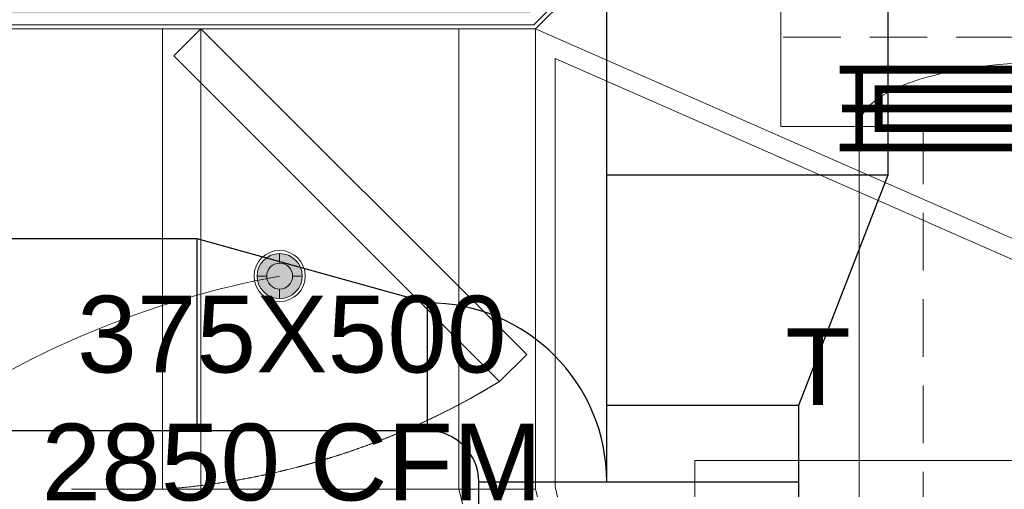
# Model space of a CAD drawing. Header units: millimetres. Extents: x -125266 to 274256, y -711690 to -301689.
# Tile 247 of 256: x -58585 to -56661, y -347562 to -346644. Entities that reach past the tile are written whole.
import ezdxf

# ---------------------------------------------------------------- set-up
doc = ezdxf.new("R2010")
doc.units = ezdxf.units.MM
doc.linetypes.add('HIDDEN', pattern=[0.375, 0.25, -0.125])
doc.linetypes.add('HIDDEN2', pattern=[0.1875, 0.125, -0.0625])
for name, color, linetype, lineweight in [('ARCH', 7, 'Continuous', 0), ('CEILING', 8, 'Continuous', 5), ('CEILING LVL', 8, 'Continuous', 5), ('Counter Top', 8, 'Continuous', 5), ('Equipment', 8, 'Continuous', 0), ('Finished Line', 7, 'Continuous', 0), ('Furniture', 8, 'Continuous', 5), ('Human', 7, 'Continuous', 0), ('Legend', 5, 'Continuous', 0), ('LIGHT', 173, 'Continuous', 5), ('MEPTEK -VCD', 5, 'Continuous', 25), ('MEPTEK HVAC-Kitchen Fresh Air Duct', 3, 'Continuous', 30), ('MEPTEK SA DUCT', 6, 'Continuous', 9), ('MEPTEK-TEXT1', 7, 'Continuous', 30), ('S-COLS', 52, 'Continuous', 9)]:
    doc.layers.add(name, color=color, linetype=linetype, lineweight=lineweight)
doc.layers.add('Light Equipment', color=8, linetype='Continuous')
doc.styles.add('SA-DESIGN', font='arial.ttf')
doc.styles.add('SAN-3', font='arial.ttf')
doc.styles.get("Standard").update_dxf_attribs({"font": 'ARIALN.TTF'})

# ---------------------------------------------------------------- blocks, each defined once
blk = doc.blocks.new('A$Cd8c23d55')
at = {"layer": 'LIGHT'}
h = blk.add_hatch(color=20, dxfattribs=at)
h.dxf.hatch_style = 1
h.set_gradient(color1=(255, 63, 0), one_color=1, tint=1, name='SPHERICAL')
edge = h.paths.add_edge_path()
edge.add_arc((50, 50), 44, 0, 360)
for p, q in [((50, 75.33268260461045), (50, 94)), ((24.66731739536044, 50), (6, 50)), ((75.33268260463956, 50), (94, 50)), ((50, 24.66731739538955), (50, 6))]:
    blk.add_line(p, q, dxfattribs=at)
for radius in [50, 44, 25.33268260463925]:
    blk.add_circle((50, 50), radius, dxfattribs=at)
blk = doc.blocks.new('MESH JALI CEILING')
at = {"layer": 'CEILING'}
blk.add_lwpolyline([(-16028.6448691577, -313303.1163552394, -0.05438258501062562), (-15573.25976893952, -308738.7406524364), (-17914.72140670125, -307708.7467052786), (-17914.7214066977, -308608.7467052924, -0.1206273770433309), (-17900.73425394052, -309936.3927286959, 0.1511955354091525), (-18106.63561430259, -312326.5646439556), (-16028.6448691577, -313303.1163552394)], format="xyb", dxfattribs=at)
blk.add_lwpolyline([(-16067.11402405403, -313243.0507344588, -0.0533022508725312), (-15616.79665311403, -308761.1031889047), (-17876.72140670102, -307766.9767937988), (-17876.7214066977, -308603.9760929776, -0.1204654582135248), (-17864.41450945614, -309947.957088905, 0.150192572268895), (-18073.4422716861, -312300.1768125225)], format="xyb", close=True, dxfattribs=at)
blk = doc.blocks.new('A$C351f6d2d')
at = {"layer": 'CEILING LVL'}
blk.add_lwpolyline([(0, 282.6829318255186), (914.9308940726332, 282.6829318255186), (914.9308940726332, 0), (0, 0)], close=True, dxfattribs=at)
at = {"layer": 'CEILING LVL', "insert": (911.1240956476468, 219.1912614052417), "char_height": 150, "width": 1654.131592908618, "attachment_point": 2, "style": 'SAN-3'}
blk.add_mtext('{\\W0.8;+3585MM}', dxfattribs=at)
blk = doc.blocks.new('R87')
at = {"layer": 'Human'}
for p, q in [((-200.5077711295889, 798.3919176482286), (-258.1470466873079, 779.1952394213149)), ((-63.6144916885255, 788.793578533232), (-200.5077711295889, 798.3919176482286)), ((-258.1470466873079, 779.1952394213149), (-289.3683209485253, 728.8039590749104)), ((20.44278516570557, 769.596900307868), (-63.6144916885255, 788.793578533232)), ((54.0656958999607, 748.0006373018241), (20.44278516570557, 769.596900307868)), ((85.28697016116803, 685.6114330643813), (54.0656958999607, 748.0006373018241)), ((68.4755149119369, 748.0006395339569), (133.3196989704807, 755.1993935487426)), ((133.3196989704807, 755.1993935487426), (142.9262464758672, 738.4023000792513)), ((-289.3683209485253, 728.8039590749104), (-274.9585020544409, 692.8101873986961)), ((142.9262464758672, 738.4023000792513), (133.3196989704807, 724.004792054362)), ((133.3196989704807, 724.004792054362), (166.9426098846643, 721.6052066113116)), ((166.9426098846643, 721.6052066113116), (171.7458818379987, 712.0068671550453)), ((-274.9585020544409, 692.8101873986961), (-246.1388642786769, 673.6135091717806)), ((171.7458818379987, 712.0068671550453), (164.5409721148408, 709.6072817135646)), ((164.5409721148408, 709.6072817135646), (200.5655207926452, 702.4085276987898)), ((200.5655207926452, 695.2097736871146), (188.557339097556, 680.8122656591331)), ((200.5655207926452, 702.4085276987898), (200.5655207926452, 695.2097736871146)), ((-246.1388642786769, 673.6135091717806), (-190.9012252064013, 690.410602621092)), ((-205.3110440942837, 668.8143396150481), (-210.1143170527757, 604.0255506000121)), ((-190.9012252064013, 690.410602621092), (-205.3110440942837, 668.8143396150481)), ((94.89351609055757, 654.4168309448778), (85.28697016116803, 685.6114330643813)), ((188.557339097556, 680.8122656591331), (207.7704305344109, 671.2139262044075)), ((207.7704305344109, 671.2139262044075), (202.9671585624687, 654.4168327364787)), ((121.3115173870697, 628.0213983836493), (94.89351609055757, 654.4168309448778)), ((169.3442476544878, 654.4168327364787), (128.5164270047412, 652.0172472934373)), ((128.5164270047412, 652.0172472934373), (140.5246087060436, 635.2201538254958)), ((202.9671585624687, 654.4168327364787), (169.3442476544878, 654.4168327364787)), ((154.9344281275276, 589.6280419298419), (121.3115173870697, 628.0213983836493)), ((140.5246087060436, 635.2201538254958), (169.3442476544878, 632.8205683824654)), ((171.7458818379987, 620.8226457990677), (147.7295184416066, 613.623891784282)), ((169.3442476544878, 632.8205683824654), (171.7458818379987, 620.8226457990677)), ((-210.1143170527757, 604.0255506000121), (-193.3028616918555, 546.435515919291)), ((-154.8766779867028, 601.625965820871), (-190.9012252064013, 500.843405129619)), ((174.1475199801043, 520.0400833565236), (154.9344281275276, 589.6280419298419)), ((-190.9012252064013, 529.6384224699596), (-224.5241359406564, 450.4521247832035)), ((-50.10673835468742, 526.30856436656), (-95.52899422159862, 496.8933650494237)), ((-16.46062375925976, 535.5533420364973), (-50.10673835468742, 526.30856436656)), ((28.12047895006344, 527.9894325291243), (-16.46062375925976, 535.5533420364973)), ((51.67275860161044, 522.1063930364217), (28.12047895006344, 527.9894325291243)), ((91.20694526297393, 517.9042217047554), (51.67275860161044, 522.1063930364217)), ((128.5164270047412, 481.6467271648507), (80.48369661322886, 515.240914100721)), ((129.8999787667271, 500.2551013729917), (91.20694526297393, 517.9042217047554)), ((188.5573388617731, 448.0525400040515), (174.1475199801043, 520.0400833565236)), ((-190.9012252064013, 500.843405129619), (-193.3028616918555, 368.8662423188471)), ((-95.52899422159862, 496.8933650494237), (-116.5578144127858, 448.1481753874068)), ((155.9757178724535, 483.4464160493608), (129.8999787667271, 500.2551013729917)), ((142.9262464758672, 440.8537862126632), (128.5164270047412, 481.6467271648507)), ((167.751856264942, 454.0312148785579), (155.9757178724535, 483.4464160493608)), ((-224.5241359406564, 450.4521247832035), (-226.9257724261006, 380.8641662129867)), ((-116.5578144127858, 448.1481753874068), (-121.604733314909, 396.0412493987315)), ((147.7295184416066, 390.4625058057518), (142.9262464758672, 440.8537862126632)), ((173.6399283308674, 440.58426773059), (167.751856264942, 454.0312148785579)), ((181.2103038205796, 433.0203582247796), (173.6399283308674, 440.58426773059)), ((203.0802771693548, 422.0947123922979), (181.2103038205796, 433.0203582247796)), ((208.9683492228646, 408.6477633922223), (203.0802771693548, 422.0947123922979)), ((-121.604733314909, 396.0412493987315), (-100.5759102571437, 364.945181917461)), ((142.9262464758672, 359.2679019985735), (147.7295184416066, 390.4625058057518)), ((182.0514569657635, 375.8708277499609), (194.6687485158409, 390.99864491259)), ((194.6687485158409, 390.99864491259), (206.4448897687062, 399.4029875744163)), ((206.4448897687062, 399.4029875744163), (208.9683492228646, 408.6477633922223)), ((-226.9257724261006, 380.8641662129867), (-238.9339548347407, 308.8766228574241)), ((-193.3028616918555, 368.8662423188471), (-186.0979522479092, 227.2907403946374)), ((-100.5759102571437, 364.945181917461), (-72.81786485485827, 333.8491125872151)), ((123.7131550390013, 332.8724713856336), (142.9262464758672, 359.2679019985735)), ((171.7458834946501, 328.0733010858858), (181.3524294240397, 378.4645814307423)), ((176.1633849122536, 355.7004042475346), (182.0514569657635, 375.8708277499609)), ((-72.81786485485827, 333.8491125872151), (-33.28368106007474, 289.3060961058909)), ((135.7213367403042, 328.0733005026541), (123.7131550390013, 332.8724713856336)), ((163.5460933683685, 326.2852030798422), (176.1633849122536, 355.7004042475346)), ((-238.9339548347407, 308.8766228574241), (-231.7290453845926, 258.4853425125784)), ((142.9262464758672, 316.0753779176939), (135.7213367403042, 328.0733005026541)), ((135.7213367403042, 301.6778675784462), (142.9262464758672, 316.0753779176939)), ((139.993810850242, 302.7530432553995), (163.5460933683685, 326.2852030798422)), ((154.9344281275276, 246.4874186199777), (171.7458834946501, 328.0733010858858)), ((-33.28368106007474, 289.3060961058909), (1.203586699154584, 274.1782789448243)), ((1.203586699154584, 274.1782789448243), (49.14930200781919, 285.1039247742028)), ((49.14930200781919, 285.1039247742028), (94.57155786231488, 295.1891356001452)), ((94.57155786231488, 295.1891356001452), (139.993810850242, 302.7530432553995)), ((183.7540659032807, 284.8807750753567), (224.5818860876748, 287.2803598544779)), ((224.5818860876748, 287.2803598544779), (250.9998873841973, 265.684096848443)), ((-231.7290453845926, 258.4853425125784), (-186.0979522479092, 217.6924012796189)), ((250.9998873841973, 265.684096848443), (260.6064333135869, 236.8890795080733)), ((114.1066079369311, 181.6986296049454), (154.9344281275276, 246.4874186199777)), ((260.6064333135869, 236.8890795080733), (250.9998873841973, 200.8953078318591)), ((-186.0979522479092, 227.2907403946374), (-123.6554037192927, 112.1106710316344)), ((66.0738783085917, 47.32188201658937), (114.1066079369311, 181.6986296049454)), ((193.3606118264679, 179.2990448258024), (130.9180633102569, 174.4998752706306)), ((229.3851590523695, 181.6986296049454), (193.3606118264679, 179.2990448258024)), ((250.9998873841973, 200.8953078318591), (229.3851590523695, 181.6986296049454)), ((123.7131538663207, 107.3115014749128), (104.5000620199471, 131.3073492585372)), ((-123.6554037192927, 112.1106710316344), (-75.62267409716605, 66.51856024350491)), ((114.1066079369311, 88.11482324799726), (123.7131538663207, 107.3115014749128)), ((128.5164268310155, 97.71316236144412), (147.7295186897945, 107.3115014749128)), ((147.7295186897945, 107.3115014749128), (152.5327916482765, 121.7090101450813)), ((152.5327916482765, 121.7090101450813), (176.5491564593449, 121.7090101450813)), ((188.5573388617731, 104.9119166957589), (171.7458834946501, 88.11482324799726)), ((176.5491564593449, 121.7090101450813), (188.5573388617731, 104.9119166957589)), ((-116.4504942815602, 92.91399280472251), (-87.6308564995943, 37.72354290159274)), ((97.29515256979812, 35.32395812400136), (114.1066079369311, 88.11482324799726)), ((171.7458834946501, 88.11482324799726), (150.131155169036, 71.31772979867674)), ((181.3524294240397, 97.71316236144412), (174.1475199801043, 97.71316236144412)), ((181.3524294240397, 71.31772979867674), (181.3524294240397, 97.71316236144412)), ((147.7295186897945, 54.52063635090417), (126.1147903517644, 40.12312768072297)), ((150.131155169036, 71.31772979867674), (147.7295186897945, 54.52063635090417)), ((157.3360646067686, 71.31772979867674), (181.3524294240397, 71.31772979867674)), ((-87.6308564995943, 37.72354290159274), (-20.38503502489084, 6.528940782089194)), ((58.86896886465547, 8.92852556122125), (97.29515256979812, 35.32395812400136)), ((126.1147903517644, 40.12312768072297), (90.0902431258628, 32.92437334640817)), ((-20.38503502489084, 6.528940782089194), (58.86896886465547, 8.92852556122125))]:
    blk.add_line(p, q, dxfattribs=at)
blk = doc.blocks.new('A$C2920340E')
at = {"layer": 'Equipment'}
for p, q in [((-40.62132469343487, 526.522061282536), (-183.3710392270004, 526.522061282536)), ((-183.3710392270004, 526.522061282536), (-183.3710392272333, 334.5224447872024)), ((-40.62132469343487, 334.5224447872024), (-40.62132469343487, 526.522061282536)), ((-183.3710392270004, 501.5221112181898), (-40.62132469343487, 501.5221112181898)), ((-183.170755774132, 498.4035422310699), (-40.62132469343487, 498.4035422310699)), ((-155.7460944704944, 476.522161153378), (-152.6211007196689, 489.0221361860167)), ((-77.62125070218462, 489.0221361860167), (-152.6211007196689, 489.0221361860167)), ((-74.49625695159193, 476.522161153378), (-77.62125070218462, 489.0221361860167)), ((-164.6210767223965, 476.522161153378), (-164.6210767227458, 340.772432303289)), ((-164.6210767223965, 476.522161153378), (-155.7460944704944, 476.522161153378)), ((-155.7460944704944, 476.522161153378), (-155.7460944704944, 464.0221861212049)), ((-155.7460944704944, 473.3971673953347), (-74.49625695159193, 473.3971673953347)), ((-155.7460944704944, 464.0221861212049), (-74.49625695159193, 464.0221861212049)), ((-74.49625695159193, 464.0221861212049), (-74.49625695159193, 476.522161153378)), ((-74.49625695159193, 476.522161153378), (-65.62127469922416, 476.522161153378)), ((-65.62127469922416, 476.522161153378), (-65.62127469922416, 340.772432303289)), ((-65.62127469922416, 476.522161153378), (-40.62132469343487, 476.522161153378)), ((-65.6212746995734, 423.3972672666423), (-65.62127469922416, 476.522161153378)), ((-53.12129969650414, 470.2721736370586), (-40.62132469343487, 470.2721736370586)), ((-53.12129969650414, 429.6472547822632), (-53.12129969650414, 470.2721736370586)), ((-40.62132469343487, 476.522161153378), (-40.62132469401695, 423.3972672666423)), ((-40.62132469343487, 470.2721736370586), (-40.62132469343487, 429.6472547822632)), ((119.379761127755, 124.855578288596), (119.379761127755, 465.214897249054)), ((121.919756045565, 124.855578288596), (121.9197560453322, 465.214897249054)), ((355.5992884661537, 465.214897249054), (121.9197560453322, 465.214897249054)), ((355.5992884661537, 105.3200676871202), (355.5992884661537, 465.214897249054)), ((-10.15997967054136, 445.6793866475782), (-10.15997967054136, 124.855578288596)), ((355.5992884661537, 445.6793866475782), (-10.15997967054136, 445.6793866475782)), ((355.5992884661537, 124.855578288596), (355.5992884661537, 445.6793866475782)), ((-40.62132469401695, 423.3972672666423), (-65.6212746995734, 423.3972672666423)), ((-40.62132469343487, 429.6472547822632), (-53.12129969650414, 429.6472547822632)), ((342.8993138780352, 433.382503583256), (261.6194765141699, 433.382503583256)), ((261.6194765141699, 433.382503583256), (261.6194765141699, 400.3625696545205)), ((342.8993138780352, 400.3625696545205), (342.8993138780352, 433.382503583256)), ((261.6194765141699, 400.3625696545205), (342.8993138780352, 400.3625696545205)), ((-10.15997967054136, 368.5301759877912), (121.9197560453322, 368.5301759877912)), ((355.5992884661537, 368.5301759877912), (121.9197560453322, 368.5301759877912)), ((-164.6210767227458, 347.0224198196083), (-65.6212746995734, 347.0224198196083)), ((-10.15997967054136, 363.6151005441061), (-10.15997967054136, 105.3200676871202)), ((134.6197306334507, 358.8439495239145), (134.6197306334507, 143.7959736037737)), ((342.8993138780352, 358.8439495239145), (134.6197306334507, 358.8439495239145)), ((342.8993138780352, 347.5018759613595), (134.6197306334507, 347.5018759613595)), ((342.8993138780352, 143.7959736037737), (342.8993138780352, 358.8439495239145)), ((-183.3710392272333, 334.5224447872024), (-40.62132469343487, 334.5224447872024)), ((-183.3710392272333, 334.5224447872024), (-40.62132469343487, 334.5224447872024)), ((-164.6210767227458, 340.772432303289), (-65.62127469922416, 340.772432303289)), ((121.9197560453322, 343.295141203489), (134.6197306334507, 343.295141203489)), ((342.8993138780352, 330.0524819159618), (134.6197306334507, 330.0524819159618)), ((342.8993138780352, 343.295141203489), (355.5992884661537, 343.295141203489)), ((-10.15997967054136, 315.6292412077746), (121.9197560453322, 315.6292412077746)), ((20.31995934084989, 270.260809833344), (20.31995934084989, 168.661013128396)), ((91.43981703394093, 270.260809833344), (20.31995934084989, 270.260809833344)), ((91.43981703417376, 168.661013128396), (91.43981703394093, 270.260809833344)), ((-10.15997967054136, 212.2573803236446), (121.9197560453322, 212.2573803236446)), ((20.31995934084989, 168.661013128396), (91.43981703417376, 168.661013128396)), ((134.6197306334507, 143.7959736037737), (342.8993138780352, 143.7959736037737)), ((-5.079989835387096, 119.7755884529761), (114.2997712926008, 119.7755884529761)), ((126.9997458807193, 119.7755884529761), (285.7459839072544, 119.7755884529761)), ((285.7459839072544, 119.7755884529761), (285.7459839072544, 132.8626254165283)), ((285.7459839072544, 132.8626254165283), (325.9116325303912, 132.8626254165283)), ((325.9116325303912, 119.7755884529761), (325.9116325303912, 132.8626254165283)), ((325.9116325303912, 119.7755884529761), (350.5192986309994, 119.7755884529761)), ((-10.15997967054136, 105.3200676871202), (355.5992884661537, 105.3200676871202)), ((0, -166.721615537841), (0, 105.3200676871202)), ((345.4393087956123, -166.721615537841), (345.4393087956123, 105.3200676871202)), ((0, -166.721615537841), (345.4393087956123, -166.721615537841))]:
    blk.add_line(p, q, dxfattribs=at)
for centre, start, end in [((-5.079989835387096, 124.855578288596), 180, 270), ((114.2997712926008, 124.855578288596), 270, 0), ((126.9997458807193, 124.855578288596), 180, 270), ((350.5192986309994, 124.855578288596), 270, 0)]:
    blk.add_arc(centre, 5.079989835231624, start, end, dxfattribs=at)
at = {"xscale": -0.75164849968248, "yscale": 0.75164849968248, "zscale": 0.75164849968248, "rotation": 269.9582090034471}
blk.add_blockref('R87', (-114.1623967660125, -420.9871181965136), dxfattribs=at)
blk = doc.blocks.new('ARCH')
at = {"layer": 'Legend', "ltscale": 15}
h = blk.add_hatch(dxfattribs=at)
h.set_pattern_fill('SACNCR', color=8, scale=25, style=0)
h.set_pattern_definition([(45, (7.275957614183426e-12, 0), (-42.09495056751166, 42.09495056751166), []), (45, (42.09500000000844, 0), (-42.09495056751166, 42.09495056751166), [0, -59.53125])])
h.paths.add_polyline_path([(-61250.0878405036, -341786.991302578), (-61250.0878405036, -342091.0795393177), (-61250.08347718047, -342091.0795400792), (-61250.09220382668, -342141.0795393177), (-61250.08784050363, -344307.9437217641), (-61181.17636021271, -344307.9437217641), (-61181.17635837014, -344307.9170624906), (-61169.14581468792, -344307.917891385), (-60630.75290619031, -344307.9437238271), (-60630.79507556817, -344919.9855284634), (-60630.79590446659, -344932.0160721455), (-61250.08784050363, -344932.0160721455), (-61250.0878405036, -351457.0548609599), (-61395.16861010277, -351457.0548609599), (-61395.17441904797, -351557.0548609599), (-60383.16262214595, -351557.0548609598), (-60383.16262214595, -352683.6964680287), (-61393.16090940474, -352683.6964680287), (-61393.17836269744, -352783.6964680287), (-60283.16262214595, -352783.6964680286), (-60283.16262214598, -351457.0548609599), (-61150.0878405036, -351457.0548609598), (-61150.0878405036, -346631.9913025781), (-57589.31575361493, -346631.9913025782), (-57474.43896814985, -346517.1145171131), (-57545.14964626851, -346446.4038389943), (-57630.73710985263, -346531.9913025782), (-57700.73710985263, -346531.9913025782), (-57700.73710985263, -346581.9913025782), (-58200.73710985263, -346581.9913025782), (-58200.73710985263, -346531.9913025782), (-58300.73710985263, -346531.9913025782), (-58300.73710985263, -346581.9913025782), (-58800.73710985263, -346581.9913025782), (-58800.73710985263, -346531.9913025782), (-58980.7959044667, -346531.9913025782), (-58980.7959044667, -346426.032961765), (-59030.7959044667, -346426.032961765), (-59030.7959044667, -346026.032961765), (-58980.7959044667, -346026.032961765), (-58980.7959044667, -345956.032961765), (-59080.7959044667, -345956.032961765), (-59080.7959044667, -346531.9913025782), (-61150.08784050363, -346531.9913025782), (-61150.0878405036, -345032.0160721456), (-60530.79590446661, -345032.0160721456), (-60530.79590446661, -344606.991302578), (-59080.7959044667, -344606.991302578), (-59080.7959044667, -345032.0329617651), (-58980.7959044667, -345032.0329617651), (-58980.7959044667, -344506.991302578), (-60530.79590446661, -344506.9913025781), (-60530.79590446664, -344207.943721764), (-61150.0878405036, -344207.943721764), (-61150.0878405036, -341886.991302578), (-56700.0878405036, -341886.991302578), (-56700.0878405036, -344932.0329617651), (-58020.79590446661, -344932.0329617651), (-58020.79590446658, -345032.0329617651), (-56700.0878405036, -345032.0329617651), (-56700.08784050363, -345601.3420332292), (-56785.71696327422, -345686.971156), (-56715.00628515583, -345757.6818341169), (-56600.0878405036, -345642.7633894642), (-56600.08784050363, -341886.9913025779), (-51541.43157248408, -341886.9913025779), (-51541.43157248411, -345439.4115019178, 0.002964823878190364), (-51441.43157248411, -345409.7250183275), (-51441.43157248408, -341886.9913025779), (-47645.92716897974, -341886.991302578), (-47645.92716897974, -344723.1806520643), (-47445.92716897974, -344723.1806520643), (-47445.92716897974, -344623.1806520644), (-47545.92716897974, -344623.1806520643), (-47545.92716897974, -341886.991302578), (-45935.92716897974, -341886.991302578), (-45935.92716897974, -344623.1806520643), (-46521.92716897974, -344623.1806520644), (-46521.92716897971, -344723.1806520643), (-45835.92716897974, -344723.1806520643), (-45835.92716897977, -341786.991302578), (-45958.87599125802, -341786.991302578), (-45958.87604145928, -341787.8586494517), (-46008.87604137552, -341787.8557554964)])
h = blk.add_hatch(dxfattribs=at)
h.set_pattern_fill('SACNCR', color=8, scale=25, style=0)
h.set_pattern_definition([(45, (2.91038304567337e-11, 0), (-42.09495056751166, 42.09495056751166), []), (45, (42.09500000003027, 0), (-42.09495056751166, 42.09495056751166), [0, -59.53125])])
h.paths.add_polyline_path([(-61250.08784050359, -341786.991302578), (-61250.0878405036, -342091.0795393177), (-61250.08347718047, -342091.0795400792), (-61250.09220382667, -342141.0795393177), (-61250.08784050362, -344307.9437217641), (-61181.1763602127, -344307.9437217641), (-61181.17635837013, -344307.9170624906), (-61169.14581468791, -344307.917891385), (-60630.7529061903, -344307.9437238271), (-60630.79507556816, -344919.9855284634), (-60630.79590446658, -344932.0160721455), (-61250.08784050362, -344932.0160721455), (-61250.08784050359, -351457.0548609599), (-61395.16861010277, -351457.0548609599), (-61395.17441904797, -351557.0548609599), (-60383.16262214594, -351557.0548609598), (-60383.16262214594, -352683.6964680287), (-61393.16090940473, -352683.6964680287), (-61393.17836269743, -352783.6964680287), (-60283.16262214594, -352783.6964680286), (-60283.16262214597, -351457.0548609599), (-61150.08784050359, -351457.0548609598), (-61150.08784050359, -346631.9913025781), (-57589.31575361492, -346631.9913025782), (-57474.43896814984, -346517.1145171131), (-57545.1496462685, -346446.4038389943), (-57630.73710985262, -346531.9913025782), (-57700.73710985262, -346531.9913025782), (-57700.73710985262, -346581.9913025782), (-58200.73710985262, -346581.9913025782), (-58200.73710985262, -346531.9913025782), (-58300.73710985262, -346531.9913025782), (-58300.73710985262, -346581.9913025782), (-58800.73710985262, -346581.9913025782), (-58800.73710985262, -346531.9913025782), (-58980.79590446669, -346531.9913025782), (-58980.79590446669, -346426.032961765), (-59030.79590446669, -346426.032961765), (-59030.79590446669, -346026.032961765), (-58980.79590446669, -346026.032961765), (-58980.79590446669, -345956.032961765), (-59080.79590446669, -345956.032961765), (-59080.79590446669, -346531.9913025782), (-61150.08784050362, -346531.9913025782), (-61150.08784050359, -345032.0160721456), (-60530.79590446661, -345032.0160721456), (-60530.79590446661, -344606.991302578), (-59080.79590446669, -344606.991302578), (-59080.79590446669, -345032.0329617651), (-58980.79590446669, -345032.0329617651), (-58980.79590446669, -344506.991302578), (-60530.79590446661, -344506.9913025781), (-60530.79590446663, -344207.943721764), (-61150.08784050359, -344207.943721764), (-61150.08784050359, -341886.991302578), (-56700.08784050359, -341886.991302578), (-56700.08784050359, -344932.0329617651), (-58020.79590446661, -344932.0329617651), (-58020.79590446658, -345032.0329617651), (-56700.08784050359, -345032.0329617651), (-56700.08784050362, -345601.3420332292), (-56785.71696327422, -345686.971156), (-56715.00628515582, -345757.6818341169), (-56600.08784050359, -345642.7633894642), (-56600.08784050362, -341886.9913025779), (-51541.43157248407, -341886.9913025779), (-51541.4315724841, -345439.4115019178, 0.002964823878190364), (-51441.4315724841, -345409.7250183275), (-51441.43157248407, -341886.9913025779), (-47645.92716897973, -341886.991302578), (-47645.92716897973, -344723.1806520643), (-47445.92716897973, -344723.1806520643), (-47445.92716897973, -344623.1806520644), (-47545.92716897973, -344623.1806520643), (-47545.92716897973, -341886.991302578), (-45935.92716897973, -341886.991302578), (-45935.92716897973, -344623.1806520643), (-46521.92716897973, -344623.1806520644), (-46521.9271689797, -344723.1806520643), (-45835.92716897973, -344723.1806520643), (-45835.92716897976, -341786.991302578), (-45958.87599125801, -341786.991302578), (-45958.87604145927, -341787.8586494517), (-46008.87604137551, -341787.8557554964)])
at = {"layer": 'Counter Top', "lineweight": 0}
for p, q in [((-57576.88934674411, -347561.9913025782), (-57576.88934674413, -346661.9913025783)), ((-58483.60266994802, -347562.0329617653), (-57576.88934674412, -347561.9913025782))]:
    blk.add_line(p, q, dxfattribs=at)
blk.add_lwpolyline([(-58513.74272104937, -352670.1843234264, 0.312539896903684), (-57779.07863916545, -351190.0517922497, -0.1383179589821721), (-57666.06480048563, -349240.3164998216, 0.03901498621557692), (-57550.4012195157, -348830.4402765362, 0.1156902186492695), (-57576.88934674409, -347561.9913025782, 0.1156902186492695)], format="xyb", dxfattribs=at)
at = {"layer": 'Finished Line', "color": 8}
for p, q in [((-57580.20305524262, -346653.9913025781), (-57450.39733758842, -346524.185584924)), ((-57580.20305524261, -346653.9913025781), (-57450.39733758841, -346524.185584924)), ((-57576.88934674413, -346661.9913025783), (-57444.74048333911, -346529.8424391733)), ((-57576.88934674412, -346661.9913025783), (-57444.7404833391, -346529.8424391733)), ((-57580.20305524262, -346653.9913025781), (-61128.0878405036, -346653.9913025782)), ((-57580.20305524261, -346653.9913025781), (-61128.08784050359, -346653.9913025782)), ((-57576.88934674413, -346661.9913025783), (-61120.0878405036, -346661.9913025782)), ((-57576.88934674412, -346661.9913025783), (-61120.08784050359, -346661.9913025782))]:
    blk.add_line(p, q, dxfattribs=at)
at = {"layer": 'Furniture'}
blk.add_lwpolyline([(-58305.65327437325, -347561.9913025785), (-58230.65327437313, -347561.9913025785), (-58230.65327437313, -346661.9913025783), (-58305.65327437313, -346661.9913025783), (-58305.65327437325, -347561.9913025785)], dxfattribs=at)
at = {"layer": 'Furniture', "linetype": 'HIDDEN2', "lineweight": 0}
blk.add_lwpolyline([(-57647.29017989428, -347351.4204142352), (-58283.68628296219, -346715.0243111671), (-58230.65327437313, -346661.9913025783), (-57594.25717130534, -347298.3874056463)], close=True, dxfattribs=at)
blk.add_arc((-58412.0150853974, -346094.9522209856), 1470.889697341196, 274.1467462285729, 301.32597038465, dxfattribs=at)
at = {"layer": 'Light Equipment', "lineweight": 0}
for p, q in [((-57576.8893467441, -347561.9913025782), (-57576.88934674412, -346661.9913025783)), ((-58483.60266994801, -347562.0329617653), (-57576.88934674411, -347561.9913025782))]:
    blk.add_line(p, q, dxfattribs=at)
blk.add_lwpolyline([(-58305.65327437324, -347561.9913025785), (-58230.65327437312, -347561.9913025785), (-58230.65327437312, -346661.9913025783), (-58305.65327437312, -346661.9913025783), (-58305.65327437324, -347561.9913025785)], dxfattribs=at)
blk.add_lwpolyline([(-57647.29017989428, -347351.4204142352), (-58283.68628296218, -346715.0243111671), (-58230.65327437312, -346661.9913025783), (-57594.25717130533, -347298.3874056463)], close=True, dxfattribs=at)
blk.add_lwpolyline([(-58513.74272104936, -352670.1843234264, 0.312539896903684), (-57779.07863916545, -351190.0517922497, -0.1383179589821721), (-57666.06480048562, -349240.3164998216, 0.03901498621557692), (-57550.40121951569, -348830.4402765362, 0.1156902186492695), (-57576.88934674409, -347561.9913025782, 0.1156902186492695)], format="xyb", dxfattribs=at)
blk.add_arc((-58412.01508539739, -346094.9522209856), 1470.889697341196, 274.1467462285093, 301.3259703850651, dxfattribs=at)
at = {"layer": 'CEILING LVL', "color": 1}
blk.add_blockref('A$C351f6d2d', (-57265.67358572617, -347788.5279690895), dxfattribs=at)
at = {"layer": 'Counter Top', "xscale": -1, "rotation": 278.3006926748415}
blk.add_blockref('A$C2920340E', (-58358.46334872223, -348059.602795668), dxfattribs=at)
blk = doc.blocks.new('*U1623')
at = {"const_width": 10}
for points in [[(-25, 50), (500.7184571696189, 50)], [(-22.05560746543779, 0), (522.9196669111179, 0), (522.9196669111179, 40.95416015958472)], [(-25, -50), (500.7184571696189, -50)]]:
    blk.add_lwpolyline(points, dxfattribs=at)
for points in [[(0, 50), (475.7184571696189, 50), (475.7184571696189, -50), (0, -50)], [(522.9196669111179, 40.95416015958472), (688.3988263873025, 40.95416015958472), (688.3988263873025, -40.95416015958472), (522.9196669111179, -40.95416015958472)]]:
    blk.add_lwpolyline(points, close=True, dxfattribs=at)
at = {"color": 1, "const_width": 10}
blk.add_lwpolyline([(25, 25), (450.7184571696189, 25), (450.7184571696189, -25), (25, -25)], close=True, dxfattribs=at)
at = {"insert": (539.5612706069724, 23.08796086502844), "char_height": 50, "attachment_point": 1}
blk.add_mtext_dynamic_manual_height_columns('VCD', width=59.67938519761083, gutter_width=10, heights=[0], dxfattribs=at)

msp = doc.modelspace()

# ---------------------------------------------------------------- linework, layer by layer
at = {"layer": 'CEILING'}
msp.add_lwpolyline([(-60253.16136397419, -352520.1697335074), (-58553.50963381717, -352520.1839898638, 0.3035240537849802), (-57926.76154380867, -351216.8810990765, -0.1380432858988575), (-57807.32668480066, -349189.844714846, 0.03924887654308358), (-57697.31622312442, -348800.1599109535, 0.1154738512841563), (-57726.88934686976, -347561.9981943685), (-57726.88934686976, -346661.9913025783), (-57576.88934686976, -346661.9913027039), (-57576.8893467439, -347561.9913025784, -0.1156902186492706), (-57550.40121951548, -348830.4402765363, -0.03901498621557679), (-57666.06480048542, -349240.3164998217, 0.1383179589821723), (-57779.07863916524, -351190.0517922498, -0.3125398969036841), (-58513.74272104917, -352670.1843234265), (-60253.16262214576, -352670.1697335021)], format="xyb", close=True, dxfattribs=at)
at = {"layer": 'CEILING', "lineweight": 0}
msp.add_lwpolyline([(-57576.88934713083, -346662.0224283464), (-57576.88934700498, -347562.0224282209, -0.1156902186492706), (-57550.40121977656, -348830.4714021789, -0.03901498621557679), (-57666.06480074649, -349240.3476254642, 0.1383179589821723), (-57779.07863942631, -351190.0829178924, -0.3125398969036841), (-58513.74272131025, -352670.215449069), (-60253.16262240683, -352670.2008591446)], format="xyb", dxfattribs=at)
at = {"layer": 'MEPTEK HVAC-Kitchen Fresh Air Duct'}
for p, q in [((-57438.02167732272, -347547.4136196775, 0.001028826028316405), (-57438.02167732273, -345054.8100765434, 0.001028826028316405)), ((-56888.02167732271, -346947.4136196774, 0.001028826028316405), (-56888.02167732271, -345054.8100765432, 0.001028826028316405)), ((-57438.02167732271, -346947.4136196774), (-56888.02167732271, -346947.4136196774)), ((-57063.02167732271, -347397.4136196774), (-56888.02167732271, -346947.4136196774)), ((-58238.02167732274, -347072.4136196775), (-58773.96431623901, -347072.4136196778)), ((-58238.02167732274, -347447.4136196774), (-58238.02167732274, -347072.4136196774)), ((-57788.02167732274, -347197.4136196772), (-58238.02167732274, -347072.4136196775)), ((-57788.02167732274, -347447.4136196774), (-57788.02167732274, -347197.4136196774)), ((-57438.02167732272, -347397.4136196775), (-57063.02167732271, -347397.4136196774)), ((-57063.02167732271, -358214.7349808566, 0.001028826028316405), (-57063.02167732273, -347397.4136196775, 0.001028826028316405)), ((-57788.02167732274, -347447.4136196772), (-58773.9643162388, -347447.4136196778)), ((-57688.02167732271, -358214.7349808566, 0.001028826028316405), (-57688.02167732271, -347547.4136196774, 0.001028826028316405)), ((-57688.02167732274, -347547.4136196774), (-57063.02167732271, -347547.4136196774))]:
    msp.add_line(p, q, dxfattribs=at)
for radius in [350, 100]:
    msp.add_arc((-57788.02167732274, -347547.4136196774), radius, 0, 90, dxfattribs=at)
at = {"layer": 'MEPTEK SA DUCT'}
for p, q in [((-57097.97344489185, -345953.0488162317), (-57097.97344489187, -346853.0488162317)), ((-48036.89259428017, -346853.0488162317), (-57097.97344489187, -346853.0488162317)), ((-56944.90568004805, -346853.0488162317), (-56944.90568004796, -356555.9820665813))]:
    msp.add_line(p, q, dxfattribs=at)
at = {"layer": 'MEPTEK SA DUCT', "linetype": 'HIDDEN', "ltscale": 450}
for p, q in [((-48036.89259428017, -346678.0488162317), (-57097.97344489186, -346678.0488162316)), ((-56819.90568004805, -346853.0488162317), (-56819.90568004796, -356555.9820665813))]:
    msp.add_line(p, q, dxfattribs=at)
at = {"layer": 'MEPTEK SA DUCT'}
msp.add_ellipse((-56582.40568004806, -346853.0488162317), major_axis=(-362.4999999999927, 0), ratio=0.3448275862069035, start_param=3.141592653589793, end_param=6.283185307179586, dxfattribs=at)
at = {"layer": 'S-COLS'}
msp.add_arc((-57755.30351357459, -348906.3099088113), 1790.244956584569, 100.348343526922, 198.9668654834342, dxfattribs=at)

# ---------------------------------------------------------------- block references
at = {"layer": 'ARCH'}
msp.add_blockref('ARCH', (0, 0), dxfattribs=at)
at = {"layer": 'CEILING'}
msp.add_blockref('MESH JALI CEILING', (-39662.16794004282, -38953.24459781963), dxfattribs=at)
at = {"layer": 'LIGHT'}
msp.add_blockref('A$Cd8c23d55', (-58126.88934706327, -347195.1853941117), dxfattribs=at)
at = {"layer": 'MEPTEK -VCD', "xscale": 1.524, "yscale": 1.524, "zscale": 1.524}
msp.add_blockref('*U1623', (-56944.90060877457, -346817.8628235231), dxfattribs=at)

# ---------------------------------------------------------------- texts
at = {"layer": 'MEPTEK HVAC-Kitchen Fresh Air Duct', "char_height": 150, "width": 2133.738412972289, "attachment_point": 5, "style": 'SA-DESIGN'}
for s, insert in [('375X500\\P2850 CFM', (-58053.08437562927, -347384.7538597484)), ('\\PT', (-57025.48037643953, -347197.0092645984, -5.049271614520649))]:
    msp.add_mtext(s, dxfattribs=dict(at, insert=insert))
at = {"layer": 'MEPTEK-TEXT1', "char_height": 350, "attachment_point": 1}
for s, insert, width in [('{\\fCalibri|b0|i0|c0|p34;\\H1.28571x;\\C1;GENERAL GUIDELINES-HVAC :\\P\\fArial Narrow|b0|i0|c0|p34;\\H0.88889x;\\C256;\\P\\fCalibri|b0|i0|c0|p34;\\C4;DUCTING :\\H0.875x;\\P\\pi-1050,l1050,t1050;\\C256;1.^IDUCTING SHALL BE IN ACCORDANCE WITH IS 655, GALVANIZED IRON SHEET TO BE USED FOR ALL DUCTING WORKS. THERMAL INSULATION ON DUCTS SHALL BE 19 MM THICK. CLOSED CELL CLASS “O” BS 476 PART 6-7 FM APPROVED NITRILE RUBBER ELASTOMERIC INSULATION THERMAL CONDUCTIVITY 0.033 WATTS PER METER-KELVIN (W/(M.K)) AT 0°C FOR AIR CONDITIONING DUCTING. \\P2.^ITHERMAL INSULATION ON KITCHEN EXHAUST DUCTING SHALL BE 80 MM THICK ALUMINUM FOIL FACED RESIN BONDED FIBRE GLASS WOOL OF DENSITY NOT LESS THAN 48 KG/M3.\\P3.^ITHERMAL INSULATION ON FRESH AIR, SUPPLY AIR AND RETURN AIR SHALL BE 19MM THICK CLOSED CELL ANTI-MICROBIAL CLASS “O” BS 476 AND PART 6 & 7 FM APPROVED NITRILE RUBBER ELASTOMERIC INSULATION THERMAL CONDUCTIVITY 0.033 WATTS PER METER-KELVIN (W/ (M\\fArial|b0|i0|c0|p34;.\\fCalibri|b0|i0|c0|p34;K)) AT 0°C.\\P4.^IAPPROPRIATE NUMBER OF TRAP DOORS SHALL BE PROVIDED IN KITCHEN EXHAUST DUCTING FOR OIL/GREASE CLEANING PURPOSE.\\P5.^IDUCTING INSTALLATION WITH RESPECT TO FRESH AIR INTAKE, KITCHEN EXHAUST OUT FROM LOCATION UP TO LOUVERS AT FAÇADE SHALL BE IN THE SCOPE OF CONCESSIONER INCLUDING AIR WASHER, EXHAUST FAN SECTION DRY SCRUBBER ETC.\\P6.^IEACH AND EVERY KITCHEN EXHAUST HOOD SHOULD BE EQUIPPED WITH UL LISTED, WET CHEMICAL BASED, MECHANICALLY OPERATED, AUTOMATIC FIRE SUPPRESSION SYSTEM. SEPARATE DRAWING TO BE SUBMITTED FOR HOOD SUPPRESSION SYSTEM.\\P7.^ISUPPORTING OF DUCTING TO BE DONE WITH USING ANGLE 50X 50 X 5MM AND TIE ROD OF SIZE MINIMUM 10 MM DIA/ AS PER DUCT SIZE.\\P8.^IPOST COMPLETION OF ONSITE WORK, CONCESSIONAIRE HAS TO SHARE TESTING AND COMMISSIONING REPORT WITH DIAL.\\P9.^IINTEGRATION WITH FIRE ALARM SYSTEM, SO THAT AHU GET SWITCHED OFF IN CASE OF ANY FIRE INCIDENT.\\P10.^IFOR EQUIPMENT PLACEMENT STRUCTURAL DETAILS TO BE APPROVED BY STRUCTURAL CONSULTANT AND SAME TO BE SHARE WITH DIAL.\\P11.^ITRAP DOOR WITH PROPER ACCESS TO BE PROVIDED FOR FILTER AND COPPER COIL CLEANING.\\P12.^IKITCHEN VENTILATION SHALL COMPLY TO NFPA 96 GUIDELINE.}', (-102876.1092228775, -301696.9008114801), 28043.42879176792), ('{\\fCalibri|b0|i0|c0|p34;\\H1.28571x;\\C1;CHILLED WATER PIPING:-\\H0.77778x;\\P\\pi-1050,l1050,t1050;\\C256;1.^ICHILLED WATER PIPING SHALL BE CONFIRMING TO IS:1239 PART I CLASS ‘C’ HEAVY AND FITTING SHALL BE CONFORMING TO ASTM A-105,3000LBS SOCKET WELD END (UP TO 50MM) & 1S:1239 PART-II HEAVY/ASTM A-234 WPB, GR.B BUTT WELD FITTING ( ABOVE 50NB PIPE SIZE)\\P2.^IPIPING CONNECTION SHOULD BE SOCKET WELDED UP TO 50NB SIZE AND SHALL BE BUTT WELD ABOVE 50NB PIPE SIZE. PIPE FLANGES SHOULD BE CONFIRMING TO ASTM A-105 # 150 SORF AND FLANGE DIMENSION SHOULD BE IN ACCORDANCE WITH ASME/ANSI B 16.5 (150 SORF), FITTING TO FITTING WELDING IS NOT ALLOWED. NOZZLE CONNECTIONS/THREDOLETS/WELDOLETS ARE NOT ALLOWED BY PUNCTURING THE PIPE. ONLY EQUAL/UNEQUAL TEE’S SHALL BE USED FOR BRANCH CONNECTION FROM HEADER. SOCKET WELD END TEE SHOULD BE USED FOR BRANCH CONNECTION (UP-TO -50NB PIPE SIZE) W.R.T TO PRESSURE GAUGE/TEMPERATURE GAUGE/AIR VENT/DRAIN POINT ETC.\\P3.^IPOST INSTALLATION CLEARANCE BY DIAL, CHW PIPING SHALL BE TESTED @15KGF/CM2 HYDROSTATICS PRESSURE FOR 24HRS HOLD TIME AND TESTING SHOULD BE WITNESSED TO DIAL TEAM.\\P4.^ITHERMAL INSULATION ON CHW AND CONDENSATE DRAIN PIPING LINE SHALL BE 25MM THICK. CLOSED CELL ANTI-MICROBIAL CLASS “O” BS 476 AND PART 6 & 7 FM APPROVED NITRILE RUBBER ELASTOMERIC INSULATION THERMAL CONDUCTIVITY 0.033 WATTS PER METER-KELVIN (W/ (M\\fArial|b0|i0|c0|p34;⋅\\fCalibri|b0|i0|c0|p34;K)) AT 0°C.\\P5.^ICONDENSATE DRAIN PIPING SHALL BE COMPLYING TO IS 4985 CLASS 3 UPVC PIPE. SOLVENT CEMENT COMPLYING WITH ASTM D2564 SHALL BE USED FOR JOINTS.\\P6.^IFOR CEILING SUSPENDED CHILLED WATER PIPE:  PIPE SHOULD BE HANGED WITH TIE ROD OF SIZE MINIMUM 10 MM DIA.}', (-102709.0243572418, -319968.0040576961), 24849.35390728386)]:
    msp.add_mtext(s, dxfattribs=dict(at, insert=insert, width=width))

doc.saveas('drawing.dxf')
